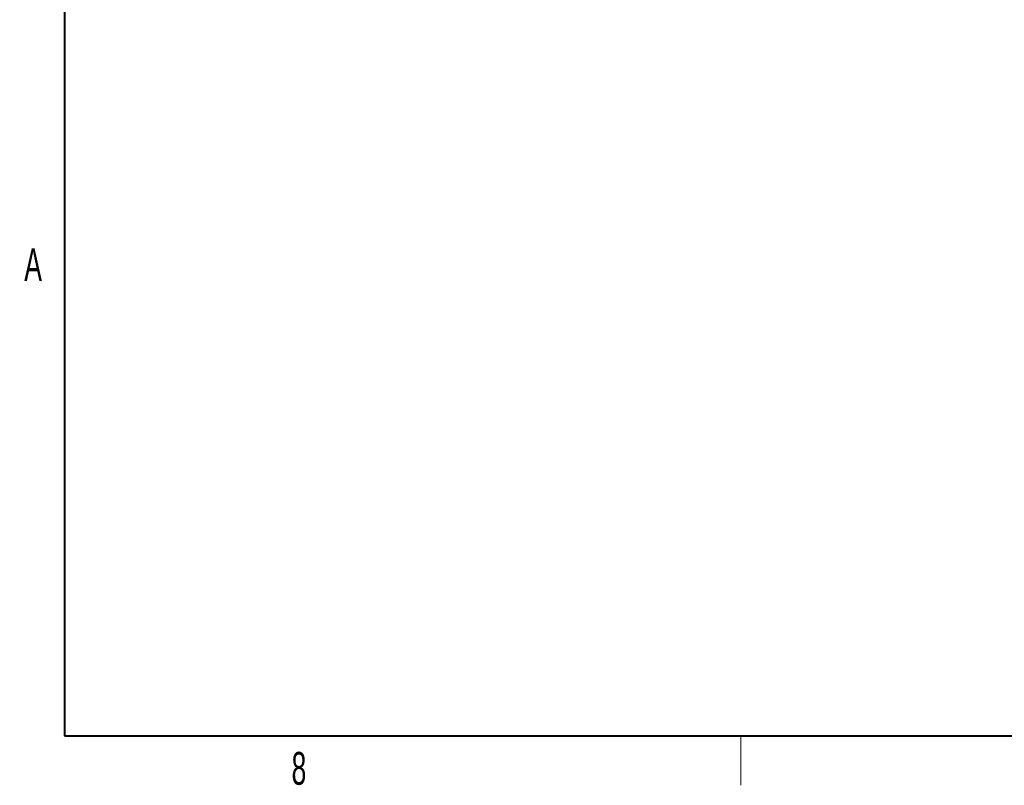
# Model space of a CAD drawing. Header units: millimetres. Extents: x 19 to 844, y 7 to 552.
# Tile 1 of 175: x 20 to 140, y 7 to 100. Entities that reach past the tile are written whole.
import ezdxf

# ---------------------------------------------------------------- set-up
doc = ezdxf.new("R2010")
doc.units = ezdxf.units.MM
doc.styles.add('SLDTEXTSTYLE1', font='TXT', dxfattribs={"width": 0.605})

msp = doc.modelspace()

# ---------------------------------------------------------------- linework, layer by layer
at = {"color": 7, "linetype": 'Continuous', "lineweight": 40}
for p, q in [((25.4, 546.1), (25.4, 12.7)), ((25.4, 12.7), (838.2, 12.7))]:
    msp.add_line(p, q, dxfattribs=at)
at = {"color": 7, "linetype": 'Continuous', "lineweight": 0}
msp.add_line((107.95, 12.7), (107.95, 6.7), dxfattribs=at)

# ---------------------------------------------------------------- texts
at = {"color": 7, "linetype": 'Continuous', "lineweight": 0, "char_height": 4, "attachment_point": 2, "style": 'SLDTEXTSTYLE1'}
for s, insert in [('A', (21.553, 72.224)), ('8', (53.998, 10.743))]:
    msp.add_mtext(s, dxfattribs=dict(at, insert=insert))

doc.saveas('drawing.dxf')
